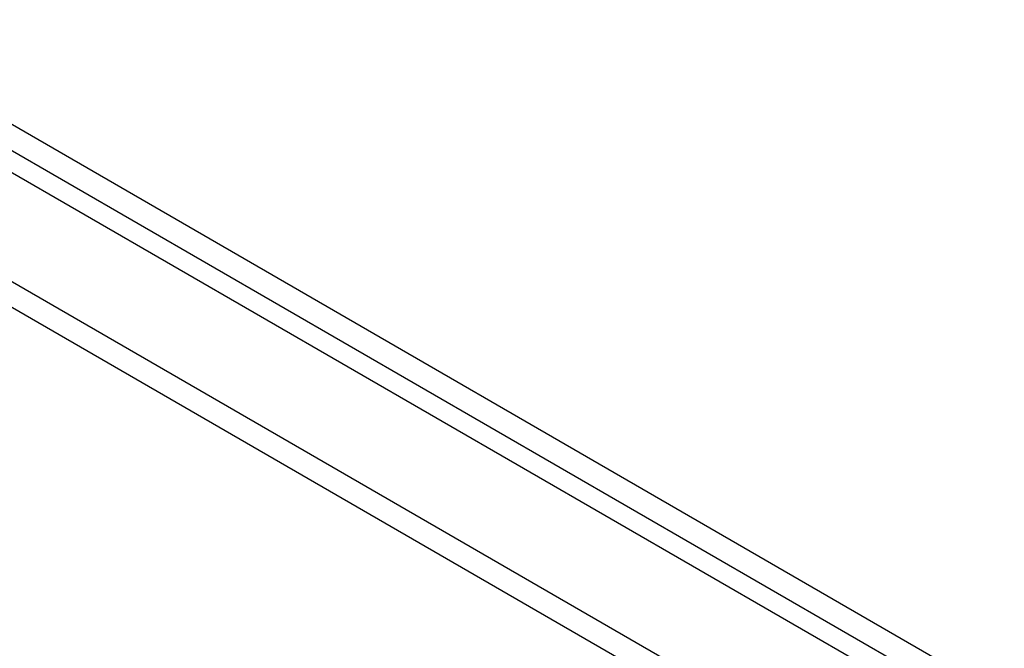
# Model space of a CAD drawing. Header units: inches. Extents: x 28 to 747, y 82 to 346.
# Tile 185 of 246: x 680.99 to 687.15, y 311.48 to 315.41. Entities that reach past the tile are written whole.
import ezdxf

# ---------------------------------------------------------------- set-up
doc = ezdxf.new("R2010")
doc.units = ezdxf.units.IN
doc.header["$MEASUREMENT"] = 0
doc.layers.add('Visible Edges(ANSI)', color=7, linetype='Continuous', lineweight=25)
doc.layers.add('Visible Tangent Edges(ANSI)', color=7, linetype='Continuous', lineweight=25)

msp = doc.modelspace()

# ---------------------------------------------------------------- linework, layer by layer
at = {"layer": 'Visible Edges(ANSI)'}
msp.add_line((636.9248, 339.868), (687.5572, 310.6354), dxfattribs=at)
at = {"layer": 'Visible Tangent Edges(ANSI)'}
for p, q in [((687.828, 310.7769), (637.0563, 340.09)), ((636.9863, 339.9687), (687.758, 310.6557)), ((636.3344, 339.5271), (686.9667, 310.2945)), ((686.8967, 310.1732), (636.2644, 339.4059))]:
    msp.add_line(p, q, dxfattribs=at)

doc.saveas('drawing.dxf')
